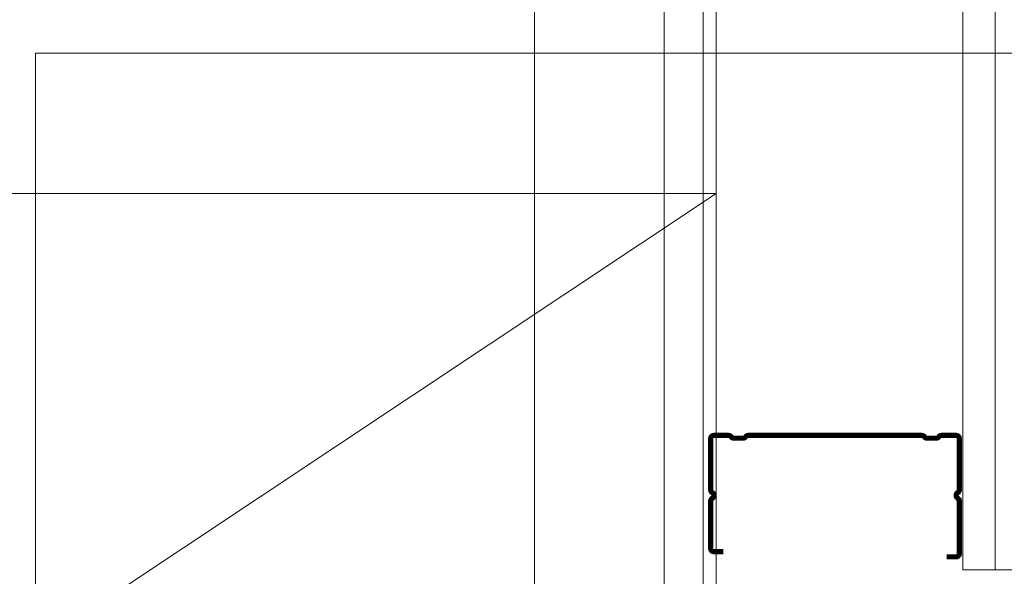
# Model space of a CAD drawing. Extents: x 1911006 to 2186114, y 709265 to 747216.
# Tile 20 of 256: x 1917083 to 1917462, y 735367 to 735581. Entities that reach past the tile are written whole.
import ezdxf

# ---------------------------------------------------------------- set-up
doc = ezdxf.new("R2010")
doc.units = 0
doc.header["$LTSCALE"] = 500
doc.header["$MEASUREMENT"] = 0
doc.linetypes.add('ACAD_ISO02W100', pattern=[15, 12, -3])
doc.linetypes.add('ACAD_ISO10W100', pattern=[18.5, 12, -3, 0.5, -3])
for name, color, linetype, lineweight in [('!_A_01_TENKÁ', 8, 'CONTINUOUS', 13), ('!_A_03_ČIARKOVANÁ', 41, 'ACAD_ISO02W100', 13), ('!_A_04_BODKOČIARKOVANÁ', 30, 'ACAD_ISO10W100', 13)]:
    doc.layers.add(name, color=color, linetype=linetype, lineweight=lineweight)
doc.layers.add('!_A_44_REFERENCIA', color=241, linetype='CONTINUOUS', lineweight=15, plot=False)
doc.layers.add('!_A_52_NOVÉ KCIE', color=7, linetype='CONTINUOUS', lineweight=13, true_color=0xa30000)
doc.layers.add('UK3', color=3, linetype='CONTINUOUS')

msp = doc.modelspace()

# ---------------------------------------------------------------- linework, layer by layer
at = {"layer": '!_A_01_TENKÁ', "color": 7}
msp.add_lwpolyline([(1917281.45, 739064.39), (1917281.45, 734916.39)], dxfattribs=at)
at = {"layer": '!_A_03_ČIARKOVANÁ', "color": 7}
msp.add_lwpolyline([(1917346.45, 739064.39), (1917346.45, 734903.4)], dxfattribs=at)
at = {"layer": '!_A_04_BODKOČIARKOVANÁ', "color": 7}
for points in [[(1917351.45, 739067.63), (1917351.45, 735514.39)], [(1917351.45, 735514.39), (1917351.45, 733114.39), (1913339.65, 733114.39)], [(1913741.45, 733114.39), (1917351.45, 735514.39)], [(1914301.45, 735514.39), (1917351.45, 735514.39)]]:
    msp.add_lwpolyline(points, dxfattribs=at)
at = {"layer": '!_A_44_REFERENCIA', "color": 7}
msp.add_lwpolyline([(1917509.17, 735568.52), (1917509.17, 734974.52), (1917089.17, 734974.52), (1917089.17, 735568.52)], close=True, dxfattribs=at)
at = {"layer": '!_A_52_NOVÉ KCIE', "color": 7}
for points in [[(1917281.45, 735266.15), (1917331.45, 735266.15), (1917331.45, 739064.39), (1917281.45, 739064.39)], [(1917446.45, 739059.39), (1917471.45, 739059.39), (1917471.45, 735369.39), (1917446.45, 735369.39)]]:
    msp.add_lwpolyline(points, close=True, dxfattribs=at)
msp.add_lwpolyline([(1917458.95, 735369.39), (1917458.95, 739059.39)], dxfattribs=at)
at = {"layer": 'UK3', "color": 7, "const_width": 2, "flags": 128}
msp.add_lwpolyline([(1917440.26, 735374.39), (1917443.89, 735374.39, 0.414214), (1917445.14, 735375.64), (1917445.14, 735395.9, 0.267949), (1917444.51, 735396.98, -0.57735), (1917444.51, 735399.15, 0.267949), (1917445.14, 735400.23), (1917445.14, 735419.96, 0.414214), (1917443.89, 735421.21), (1917438.27, 735421.21, 0.247529), (1917437.24, 735420.67, -0.247529), (1917436.21, 735420.13), (1917432.71, 735420.13, -0.247529), (1917431.68, 735420.67, 0.247529), (1917430.65, 735421.21), (1917363.8, 735421.21, 0.247529), (1917362.77, 735420.67, -0.247529), (1917361.74, 735420.13), (1917358.24, 735420.13, -0.247529), (1917357.21, 735420.67, 0.247529), (1917356.17, 735421.21), (1917350.56, 735421.21, 0.414214), (1917349.31, 735419.96), (1917349.31, 735400.23, 0.267949), (1917349.94, 735399.15, -0.57735), (1917349.94, 735396.98, 0.267949), (1917349.31, 735395.9), (1917349.31, 735377.64, 0.414214), (1917350.56, 735376.39), (1917354.19, 735376.39)], format="xyb", dxfattribs=at)

doc.saveas('drawing.dxf')
